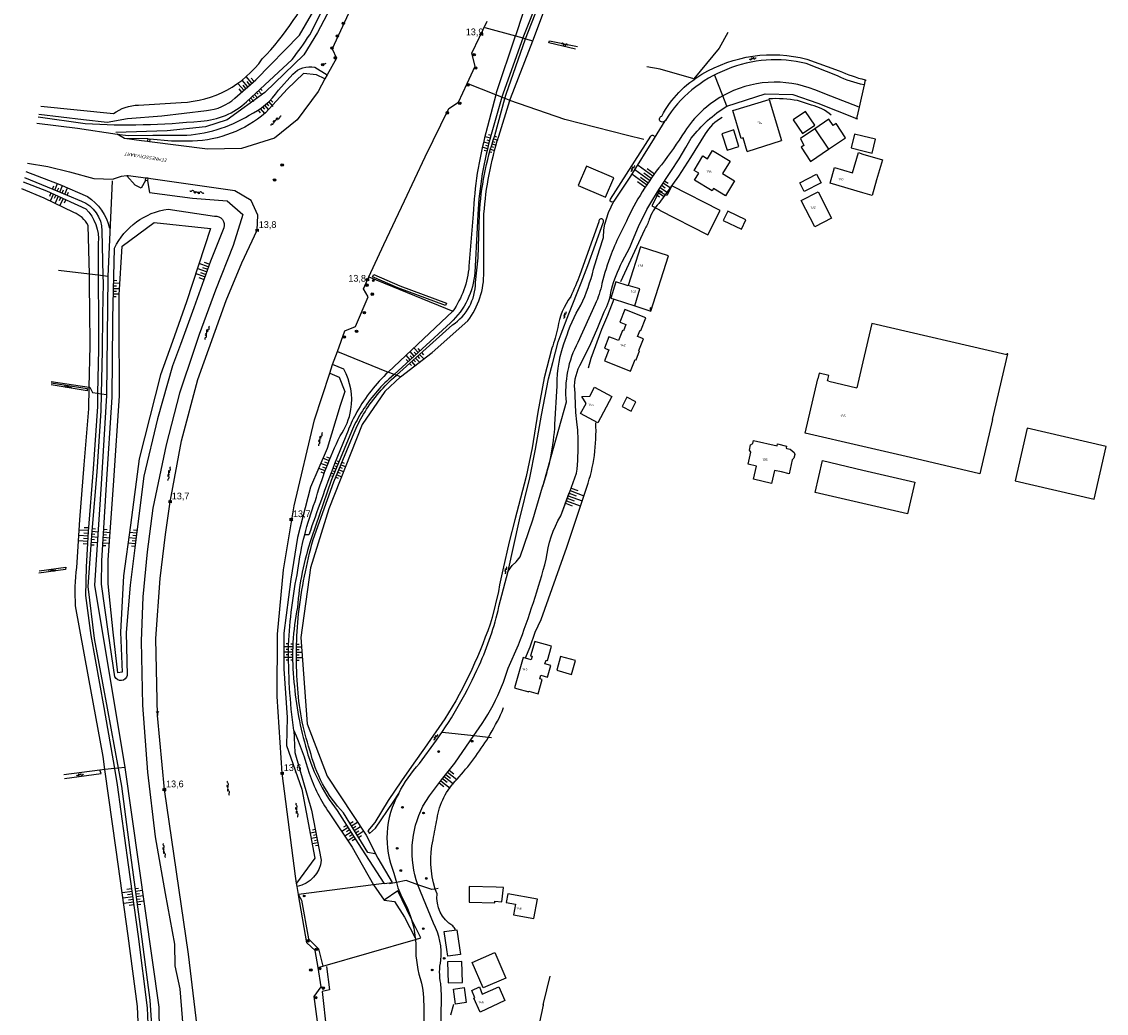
# Model space of a CAD drawing. Header units: millimetres. Extents: x 149344 to 154519, y 463794 to 476271.
# Tile 62 of 70: x 149688 to 150090, y 472917 to 473284. Entities that reach past the tile are written whole.
import ezdxf

# ---------------------------------------------------------------- set-up
doc = ezdxf.new("R2010")
doc.units = ezdxf.units.MM
doc.header["$LTSCALE"] = 4
doc.layers.get('0').update_dxf_attribs({"color": 252, "linetype": 'CONTINUOUS'})
for name, color, linetype in [('Gebouw', 252, 'CONTINUOUS'), ('Huisnummer', 252, 'CONTINUOUS'), ('Kilometrering', 252, 'CONTINUOUS'), ('symbool talud', 252, 'CONTINUOUS'), ('symbool water', 252, 'CONTINUOUS'), ('Topografie', 252, 'CONTINUOUS'), ('Waternaam', 252, 'CONTINUOUS')]:
    doc.layers.add(name, color=color, linetype=linetype)
doc.styles.add('ISO', font='ISO')
doc.styles.add('rtw_iso', font='iso-rtw.shx')

# ---------------------------------------------------------------- blocks, each defined once
blk = doc.blocks.new('water6')
at = {"linetype": 'Continuous'}
for centre, start, end in [((0.16, 1.47), 129.7446, 230.2554), ((-0.47, 2.22), 309.7446, 50.2554), ((-0.47, 0.72), 309.7446, 50.2554), ((0.49, 0), 129.7446, 230.2554), ((-0.14, 0.75), 309.7446, 50.2554), ((0.16, -1.51), 129.7446, 230.2554), ((-0.47, -0.76), 309.7446, 50.2554), ((-0.47, -2.26), 309.7446, 50.2554), ((-0.14, -0.75), 309.7446, 50.2554)]:
    blk.add_arc(centre, 0.488, start, end, dxfattribs=at)
blk = doc.blocks.new('talud')
for p, q in [((0, 0.75), (0.5, 0.75)), ((0, 0.5), (1, 0.5)), ((0, 0.25), (0.5, 0.25)), ((0, 0), (1, 0)), ((0, -0.25), (0.5, -0.25)), ((0, -0.5), (1, -0.5)), ((0, -0.75), (0.5, -0.75))]:
    blk.add_line(p, q)
blk = doc.blocks.new('water4')
at = {"linetype": 'Continuous'}
for centre, start, end in [((-0.01, 0.75), 129.7446, 230.2554), ((-0.32, 1.12), 309.7446, 50.2554), ((-0.32, 0.37), 309.7446, 50.2554), ((0.32, 0.01), 129.7446, 230.2554), ((0, 0.38), 309.7446, 50.2554), ((-0.01, -0.74), 129.7446, 230.2554), ((-0.32, -0.37), 309.7446, 50.2554), ((-0.32, -1.12), 309.7446, 50.2554), ((0, -0.37), 309.7446, 50.2554)]:
    blk.add_arc(centre, 0.244, start, end, dxfattribs=at)
blk = doc.blocks.new('paal')
for radius in [0.45, 0.2]:
    blk.add_circle((0, 0), radius)
blk = doc.blocks.new('kilometerpaal')
for p, q in [((-0.44, 0.44), (0.44, -0.44)), ((-0.44, -0.44), (-0.44, 0.44)), ((0.44, 0.44), (-0.44, -0.44)), ((0.44, -0.44), (0.44, 0.44))]:
    blk.add_line(p, q)
at = {"style": 'rtw_iso'}
blk.add_attdef('KILOMETERPAAL', (0.59, 0.87), '', height=2.5, dxfattribs=at)
blk = doc.blocks.new('boom')
for radius in [0.315, 0.225, 0.135]:
    blk.add_circle((0, 0), radius)
blk = doc.blocks.new('wegwijzer')
for q in [(-0.42, 1.42), (0.42, 1.42), (0, 0)]:
    blk.add_line((0, 1), q)
blk = doc.blocks.new('aanduidingsbord')
for p, q in [((-0.81, -0.33), (0, 0)), ((-1.45, -0.5), (-1.01, -0.5))]:
    blk.add_line(p, q)
at = {"color": 0}
blk.add_circle((-1.23, -0.5), 0.45, dxfattribs=at)

msp = doc.modelspace()

# ---------------------------------------------------------------- linework, layer by layer
at = {"layer": 'Gebouw'}
for points in [[(149957.12, 473236.3), (149955.6, 473241.35), (149954.91, 473241.15), (149951.8, 473251.52), (149965.18, 473255.53), (149969.75, 473240.3)], [(149977.63, 473242.93), (149982.18, 473246.02), (149978.73, 473251.1), (149974.18, 473248.02), (149977.63, 473242.93)], [(149987.24, 473237.09), (149993.57, 473241.35), (149990.03, 473246.6), (149989, 473245.87), (149987.41, 473248.23), (149982.14, 473244.69)], [(149952.1, 473244.23), (149952.09, 473244.27), (149947.68, 473242.88), (149949.62, 473236.73), (149954.03, 473238.12), (149952.1, 473244.23)], [(149982.14, 473244.69), (149976.83, 473241.06), (149978.08, 473238.51), (149977.07, 473237.83), (149980.59, 473232.61), (149987.24, 473237.09)], [(149982.14, 473244.69), (149987.24, 473237.09)], [(149957.12, 473236.3), (149969.75, 473240.3)], [(150000, 473241.99), (149996.93, 473242.75), (149995.65, 473237.6), (150000, 473236.52)], [(150003.45, 473235.66), (150004.72, 473240.84), (150000, 473241.99)], [(149952.4, 473225.42), (149949.04, 473219.9), (149944.61, 473222.58), (149944.07, 473221.73), (149937.59, 473225.68), (149939.14, 473228.22), (149937.41, 473229.28), (149940.67, 473234.62), (149942.39, 473233.57), (149944.24, 473236.59), (149950.73, 473232.64), (149947.97, 473228.12), (149952.4, 473225.42)], [(149996.11, 473228.41), (149998.32, 473235.85), (150000, 473235.35)], [(150000, 473236.52), (150003.45, 473235.66)], [(150000, 473235.35), (150007.3, 473233.18), (150005.09, 473225.75)], [(149904.5, 473219.3), (149907.61, 473226.53), (149897.5, 473230.88), (149894.39, 473223.65), (149904.5, 473219.3)], [(149976.59, 473224.61), (149982.8, 473227.84), (149984.47, 473224.61), (149978.23, 473221.41), (149976.59, 473224.61)], [(150000, 473220.99), (149987.81, 473224.6), (149989.52, 473230.36), (149996.11, 473228.41)], [(149924.52, 473214.52), (149942.48, 473205.41), (149947.08, 473214.47), (149929.12, 473223.58), (149927.3, 473220), (149924.45, 473221.45), (149921.76, 473216.16), (149924.62, 473214.71), (149924.52, 473214.52)], [(150005.09, 473225.75), (150003.38, 473219.99), (150000, 473220.99)], [(149983.37, 473221.35), (149988.4, 473211.57), (149982.17, 473208.37), (149977.15, 473218.15), (149983.37, 473221.35)], [(149949.86, 473214.15), (149948.23, 473210.74), (149954.95, 473207.55), (149956.57, 473210.96), (149949.86, 473214.15)], [(149915.41, 473179.07), (149921.42, 473177.14), (149927.96, 473197.6), (149917.51, 473200.94), (149913.01, 473186.61)], [(149912.97, 473186.5), (149908.41, 473187.93), (149906.49, 473181.91), (149907.71, 473181.53)], [(149913.01, 473186.61), (149912.97, 473186.5)], [(149915.41, 473179.07), (149917.33, 473185.42), (149913.01, 473186.61)], [(149907.71, 473181.53), (149915.41, 473179.07)], [(149913.86, 473154.84), (149915.6, 473159.26), (149915.89, 473159.15), (149917.17, 473162.39), (149916.88, 473162.5), (149918.62, 473166.93), (149916.46, 473167.78), (149917.39, 473170.11), (149917.68, 473170), (149919.51, 473174.62), (149911.72, 473177.71), (149909.88, 473173.07), (149910.18, 473172.95)], [(149910.18, 473172.95), (149912.11, 473172.19), (149911.19, 473169.86), (149910.89, 473169.98), (149909.41, 473166.24), (149907.48, 473167.01)], [(150048.02, 473137.04), (150053.67, 473161.28), (150053.41, 473161.34), (150053.32, 473160.92), (150003.31, 473172.61), (150000, 473158.33)], [(149907.48, 473167.01), (149905.85, 473167.66), (149904.19, 473163.47), (149905.81, 473162.83), (149904.17, 473158.68), (149913.86, 473154.84)], [(150000, 473158.33), (149997.77, 473148.73)], [(150000, 473126.98), (149978.57, 473131.97), (149983.25, 473152.11)], [(149983.73, 473154.12), (149983.25, 473152.11)], [(149987.33, 473151.16), (149986.92, 473151.27), (149987.39, 473153.26), (149983.73, 473154.12)], [(149987.33, 473151.16), (149997.77, 473148.73)], [(149906.89, 473145.56), (149901.69, 473135.79), (149895.34, 473139.15), (149897.37, 473142.96), (149895.8, 473145.45), (149898.75, 473145.57), (149900.53, 473148.91), (149906.89, 473145.56)], [(149914.05, 473140.13), (149915.83, 473143.56), (149912.52, 473145.28), (149910.74, 473141.85), (149914.05, 473140.13)], [(150048.02, 473137.04), (150043.33, 473116.9), (150017.62, 473122.88)], [(150090.23, 473126.97), (150060.95, 473133.76), (150056.41, 473114.2), (150085.69, 473107.41), (150090.23, 473126.97)], [(149969.76, 473117.55), (149967.22, 473118.14), (149966.09, 473113.28), (149959.38, 473114.85), (149960.52, 473119.71), (149957.4, 473120.44), (149958.41, 473124.84), (149957.9, 473125.66), (149958.35, 473127.59), (149959.17, 473128.11), (149959.43, 473129.2), (149968.16, 473127.18), (149968.33, 473127.91), (149971.65, 473127.14), (149971.48, 473126.38), (149971.8, 473126.3)], [(150017.62, 473122.88), (150000, 473126.98)], [(149971.8, 473126.3), (149973, 473126.01), (149974.45, 473124.79), (149974.74, 473124.06), (149974.41, 473122.64), (149973.8, 473122.01), (149972.61, 473116.87), (149969.76, 473117.55)], [(150000, 473105.86), (149982.27, 473109.99), (149985.01, 473121.75), (150000, 473118.26)], [(150000, 473118.26), (150019.23, 473113.78)], [(150019.23, 473113.78), (150016.5, 473102.03), (150000, 473105.86)], [(149882.11, 473046.47), (149882.5, 473047.83), (149883.05, 473047.67), (149884.56, 473052.96), (149878.69, 473054.64), (149878.31, 473054.74), (149876.8, 473049.46), (149877.35, 473049.3), (149876.96, 473047.95), (149874.04, 473048.78)], [(149874.04, 473048.78), (149870.82, 473037.53), (149871.54, 473037.32), (149876.11, 473036.02), (149876.18, 473036.29)], [(149880.56, 473042.23), (149883.08, 473041.51), (149884.32, 473045.84), (149882.11, 473046.47)], [(149892.01, 473042.52), (149893.44, 473047.67), (149887.9, 473049.21), (149886.47, 473044.05), (149892.01, 473042.52)], [(149876.18, 473036.29), (149879.55, 473035.33), (149881.05, 473040.61), (149880.16, 473040.86), (149880.56, 473042.23)], [(149863.57, 472958.55), (149866.13, 472958.32), (149866.69, 472963.6), (149864.07, 472963.77), (149854.05, 472963.91), (149853.96, 472958.1), (149863.51, 472957.96), (149863.57, 472958.55)], [(149868.3, 472961.25), (149867.72, 472958.08), (149871.2, 472957.45), (149870.49, 472953.47), (149878.01, 472952.09), (149879.32, 472959.23), (149868.3, 472961.25)], [(149845.7, 472940.6), (149844.79, 472947.24), (149849.47, 472947.89), (149850.38, 472941.23), (149850.81, 472938.75), (149846.04, 472938.1), (149845.7, 472940.6)], [(149859.15, 472926.39), (149855.13, 472935.82), (149863.53, 472939.48), (149867.59, 472929.99), (149859.15, 472926.39)], [(149846.18, 472928.32), (149851.5, 472928.43), (149851.33, 472936.18), (149846.02, 472936.07), (149846.18, 472928.32)], [(149852.95, 472920.96), (149848.99, 472920.38), (149848.19, 472925.92), (149852.15, 472926.5), (149852.95, 472920.96)], [(149858.04, 472917.42), (149855.79, 472922.53), (149856.06, 472922.65), (149854.94, 472925.42), (149857.89, 472926.83), (149858.83, 472924.07), (149864.95, 472926.8), (149867.22, 472921.68), (149858.04, 472917.42)]]:
    msp.add_lwpolyline(points, dxfattribs=at)
at = {"layer": 'Topografie'}
for p, q in [((149734.94, 473240.98), (149726.27, 473241.07)), ((149734.79, 473239.99), (149734.94, 473240.98)), ((149734.94, 473240.98), (149735.64, 473240.86)), ((149735.64, 473240.86), (149735.53, 473239.9)), ((149733.98, 473225.49), (149734.12, 473226.45)), ((149734.7, 473225.39), (149733.98, 473225.49)), ((149734.86, 473226.35), (149734.7, 473225.39)), ((149887.97, 473101.3), (149891.12, 473109.79)), ((149822.48, 472965.05), (149825.45, 472965.43)), ((149881.6, 472920.62), (149883.98, 472930.79)), ((149848.22, 472920.26), (149847.1, 472916.24)), ((149881.45, 472920), (149881.6, 472920.62))]:
    msp.add_line(p, q, dxfattribs=at)
at = {"layer": 'Topografie', "flags": 128}
for points in [[(149877.58, 473277.32), (149885.7, 473298.77), (149891.57, 473313.78), (149898.53, 473326.98), (149906.53, 473336.92), (149916.23, 473347.7), (149921.3, 473352.63), (149928.76, 473358.35), (149932.8, 473361.45), (149944.1, 473372.76), (149941.27, 473394.18), (149929.99, 473412.83), (149927.98, 473441.87), (149929.25, 473458.55), (149934.35, 473478.61), (149941.67, 473491.45), (149949.82, 473499.96), (149953.09, 473507.76), (149953.31, 473526.64), (149969.75, 473610.51), (149990.27, 473666.34), (150035.06, 473724.16)], [(149836.3, 473340.81), (149834.67, 473336.61), (149831.45, 473335.3), (149803.24, 473274.26), (149804.8, 473270.91), (149801.37, 473264.65)], [(149813.03, 473309.3), (149797.83, 473280.4), (149792.66, 473272.09), (149778.2, 473258.16), (149764.35, 473248.05), (149756.26, 473245.46), (149742, 473243.89), (149723, 473243.27)], [(149853.28, 473261.44), (149856.24, 473267.92), (149855.02, 473272.77), (149860.72, 473284.53)], [(149859.8, 473282.27), (149871.14, 473279.11)], [(149949.9, 473280.38), (149946.65, 473274.58), (149937.27, 473263.19), (149924.82, 473266.81), (149919.91, 473267.7)], [(149871.14, 473279.11), (149873.91, 473278.34)], [(149873.91, 473278.34), (149874.92, 473278.06)], [(149874.92, 473278.06), (149877.58, 473277.32)], [(149801.37, 473264.65), (149800.56, 473263.16)], [(149948.05, 473256.91), (149945.15, 473264.49)], [(149800.56, 473263.16), (149798.03, 473258.55), (149790.29, 473248), (149781.89, 473241.22), (149769.59, 473237.35), (149756.98, 473237.18), (149735.53, 473239.9)], [(149816.86, 473189.83), (149822.34, 473201.77), (149830.01, 473218.04), (149837.67, 473234.35), (149846.45, 473252.27), (149850.1, 473254.51), (149853.28, 473261.44)], [(149863.84, 473257.27), (149853.28, 473261.44)], [(150000.43, 473260.98), (149998.59, 473252.72)], [(150000.84, 473262.81), (150000.43, 473260.98)], [(149866.12, 473256.37), (149863.84, 473257.27)], [(149867.22, 473255.93), (149866.12, 473256.37)], [(149869.13, 473255.23), (149867.99, 473255.63), (149867.22, 473255.93)], [(149949.52, 473253.05), (149948.05, 473256.91)], [(149949.52, 473253.05), (149963.74, 473257.6), (149974, 473257.46), (149983.32, 473254.19), (149997.65, 473248.53)], [(149918.83, 473240.71), (149912.71, 473242.25), (149889.43, 473248.11), (149869.13, 473255.23)], [(149998.59, 473252.72), (149997.65, 473248.53)], [(149997.6, 473248.29), (149997.65, 473248.53)], [(149997.65, 473248.53), (149997.95, 473248.41)], [(149726.27, 473241.07), (149723.54, 473242.72)], [(149734.79, 473239.99), (149732.58, 473240.27), (149726.27, 473241.07)], [(149735.53, 473239.9), (149734.79, 473239.99)], [(149727.11, 473227.26), (149724.98, 473227.02), (149722.07, 473226.05)], [(149734.12, 473226.45), (149727.58, 473227.32), (149727.11, 473227.26)], [(149720.18, 473190.01), (149721.79, 473225.44)], [(149734.86, 473226.35), (149734.12, 473226.45)], [(149754.5, 472900.68), (149749.98, 472938.92), (149741.05, 472999.85), (149738.49, 473027.36), (149737.8, 473055.81), (149739.47, 473078.11), (149741.4, 473094.32), (149743.17, 473106.51), (149747.39, 473129.1), (149753.37, 473151.82), (149763.9, 473181.12), (149769.73, 473194.98), (149775.43, 473207.09), (149775.71, 473212.71), (149773.23, 473218.09), (149767.14, 473221.65), (149735.94, 473226.2), (149734.86, 473226.35)], [(149713.19, 473190.83), (149701.74, 473192.17)], [(149716.51, 473190.44), (149713.19, 473190.83)], [(149718.21, 473190.24), (149716.51, 473190.44)], [(149720.18, 473190.01), (149718.21, 473190.24)], [(149719.67, 473146.19), (149720.16, 473189.58), (149720.18, 473190.01)], [(149805.18, 473162.22), (149807.96, 473169.78), (149811.84, 473171.45), (149816.59, 473182.4), (149814.83, 473185.38), (149816.86, 473189.83)], [(149816.86, 473189.83), (149847.9, 473177.08)], [(149847.9, 473177.08), (149824.03, 473154.57)], [(149803.37, 473157.3), (149805.18, 473162.22)], [(149805.18, 473162.22), (149824.03, 473154.57)], [(149802.36, 473154.2), (149803.37, 473157.3)], [(149699.08, 473151.11), (149713.15, 473148.96)], [(149790.05, 472965.19), (149789.61, 472967.78), (149784.7, 473005.9), (149782.88, 473034.3), (149782.99, 473057.4), (149785.16, 473081.3), (149789.11, 473104.95), (149796.71, 473136.83), (149802.36, 473154.2)], [(149824.02, 473154.57), (149824.03, 473154.57)], [(149826.17, 473153.7), (149824.03, 473154.57)], [(149827.03, 473153.35), (149826.17, 473153.7)], [(149828.53, 473152.74), (149827.03, 473153.35)], [(149713.15, 473148.96), (149713.34, 473148.93), (149714.35, 473146.99), (149716.26, 473146.7)], [(149822.73, 473147.36), (149814.39, 473135.15), (149801.95, 473103.83), (149795.2, 473082), (149791.61, 473056.21), (149793.97, 473024.24), (149801.37, 473004.8), (149815.83, 472982.97), (149820.09, 472974.4), (149825.45, 472965.43)], [(149726.41, 473008.02), (149715.22, 473075.57), (149717.68, 473112.99), (149719.67, 473145.86), (149719.67, 473146.19)], [(149716.26, 473146.7), (149717.6, 473146.5)], [(149717.6, 473146.5), (149719.67, 473146.19)], [(149844.1, 473021.08), (149855.73, 473019.85)], [(149855.73, 473019.85), (149861.15, 473019.27)], [(149861.15, 473019.27), (149862.28, 473019.15)], [(149718.95, 473007.3), (149717.09, 473007.11)], [(149722.47, 473007.64), (149718.95, 473007.3)], [(149723.88, 473007.77), (149722.47, 473007.64)], [(149726.41, 473008.02), (149723.88, 473007.77)], [(149739.3, 472901.32), (149739.07, 472919.28), (149726.41, 473008.02)], [(149835.02, 472964.61), (149830.68, 472966.14), (149827.05, 472965.47)], [(149790.25, 472963.99), (149790.05, 472965.19)], [(149790.76, 472960.93), (149790.25, 472963.99)], [(149818.6, 472964.55), (149790.76, 472960.93)], [(149822.48, 472965.05), (149818.6, 472964.55)], [(149832.53, 472952.14), (149827.6, 472962.36), (149822.48, 472958.86)], [(149827.05, 472965.47), (149824.49, 472964.99)], [(149841.44, 472963.02), (149840.21, 472962.79), (149835.02, 472964.61)], [(149842.46, 472963.22), (149841.44, 472963.02)], [(149790.76, 472960.93), (149790.74, 472960.93), (149790.77, 472960.87)], [(149790.77, 472960.87), (149790.76, 472960.93)], [(149790.77, 472960.87), (149791.82, 472958.93), (149794.47, 472944.54), (149798.2, 472940.89), (149799.71, 472934.39)], [(149797.99, 472933.89), (149796.96, 472940.22), (149793.77, 472943.05), (149790.77, 472960.87)], [(149834.09, 472944.33), (149836.03, 472944.89), (149832.53, 472952.14)], [(149799.71, 472934.39), (149834.09, 472944.33)], [(149798.97, 472904.73), (149796.6, 472923.19), (149799.13, 472926.79), (149797.99, 472933.89)], [(149797.99, 472933.89), (149799.71, 472934.39)], [(149801.08, 472934.37), (149802.18, 472925.61), (149799.56, 472925.08), (149801.07, 472910.52)]]:
    msp.add_lwpolyline(points, dxfattribs=at)
at = {"layer": 'Topografie'}
for points in [[(149892.29, 473332.92), (149885.32, 473317.29), (149873.93, 473287.39), (149871.14, 473279.11)], [(149874.92, 473278.06), (149874.93, 473278.08), (149888.96, 473314.03)], [(149879.94, 473293.74), (149873.91, 473278.34)], [(149871.14, 473279.11), (149871.12, 473279.05), (149864.02, 473257.96), (149863.84, 473257.27)], [(149873.91, 473278.34), (149873.88, 473278.28), (149866.56, 473257.94), (149866.12, 473256.37)], [(149867.22, 473255.93), (149867.67, 473257.57), (149874.92, 473278.06)], [(149869.13, 473255.23), (149869.33, 473255.9), (149877.58, 473277.32)], [(149893.45, 473274.19), (149883.55, 473276.49), (149883.81, 473277.34), (149894.21, 473275.21)], [(149998.89, 473252.6), (149998.59, 473252.72)], [(149926.61, 473247.61), (149922.61, 473241.24)], [(149926.74, 473247.82), (149926.61, 473247.61)], [(149693.73, 473246.79), (149708.76, 473244.98), (149723.54, 473242.72)], [(149922.57, 473241.17), (149913.81, 473227.16), (149907.68, 473217.86)], [(149922.61, 473241.24), (149922.57, 473241.17)], [(149690.32, 473232.01), (149697.78, 473230.72), (149705.85, 473228.74), (149714.86, 473226.3), (149722.07, 473226.05)], [(149733.98, 473225.49), (149732.45, 473222.74), (149730.17, 473223.83), (149727.11, 473227.26)], [(149734.7, 473225.39), (149735.53, 473221.15), (149751.48, 473218.94), (149764.33, 473217.99), (149770.09, 473212.91), (149766.55, 473201.41), (149759.93, 473184.94), (149753.89, 473168.43), (149752.03, 473162.86), (149746.65, 473146.72), (149741.73, 473127.59), (149736.76, 473104.15), (149734.67, 473087.98), (149733.08, 473071.34), (149732.37, 473054.91), (149732.87, 473031.15), (149734.8, 473006.35), (149737.55, 472982.36), (149741.24, 472961.34), (149744.71, 472942.55), (149744.88, 472934.58), (149746.78, 472926.08), (149748.26, 472907.6)], [(149713.15, 473148.96), (149713.45, 473164.29), (149713.36, 473177.61), (149713.3, 473186.37), (149713.19, 473190.83)], [(149716.51, 473190.44), (149716.51, 473186.51), (149716.53, 473176.4), (149716.56, 473162.86), (149716.26, 473146.7)], [(149718.21, 473190.24), (149718.27, 473187.67), (149718.1, 473175.8), (149717.92, 473162.38), (149717.6, 473146.5)], [(149907.6, 473181.56), (149905.29, 473175.52), (149903.03, 473170.29), (149899.06, 473159.54), (149898.17, 473155.97)], [(149802.36, 473154.2), (149805.8, 473152.67), (149807.86, 473147.4), (149806.24, 473142.18), (149801.31, 473126.27), (149795.18, 473111.86), (149790.31, 473093.27), (149787.85, 473077.82), (149785.27, 473057.84), (149785.24, 473044.59), (149786.5, 473026.59), (149786.32, 473016.16), (149791.92, 472999.96), (149796.8, 472974.5), (149790.05, 472965.19)], [(149822.73, 473147.36), (149828.53, 473152.74)], [(149699.04, 473150.55), (149712.38, 473148.52), (149712.37, 473147.65), (149698.99, 473149.79)], [(149716.26, 473146.7), (149716.16, 473141.74), (149714.59, 473118.76), (149712.77, 473095.47), (149712, 473082.45), (149711.8, 473071.78), (149713.79, 473056.9), (149718.54, 473030.23), (149722.47, 473007.64)], [(149717.6, 473146.5), (149717.47, 473140.16), (149715.96, 473117.64), (149714.17, 473095.55), (149712.63, 473075.16), (149715.03, 473055.84), (149719.79, 473030.07), (149723.88, 473007.77)], [(149884.28, 473123.17), (149881.16, 473112.06)], [(149868.5, 473080.77), (149869.96, 473082.89), (149871.43, 473084.3), (149872.98, 473086.06), (149877.63, 473099.84), (149881.16, 473112.06)], [(149694.53, 473080.96), (149704.44, 473082.22), (149704.37, 473081.37), (149694.47, 473080.09)], [(149717.09, 473007.11), (149703.77, 473005.32)], [(149703.95, 473004), (149717.52, 473005.78), (149717.09, 473007.11)], [(149731.78, 472901.23), (149731.74, 472902.28), (149731.05, 472919.47), (149727.63, 472945.71), (149723.18, 472977.56), (149718.95, 473007.3)], [(149722.47, 473007.64), (149723.51, 473001.66), (149727.63, 472972.03), (149731.35, 472945.43), (149734.69, 472918.97), (149735.42, 472901.27)], [(149723.88, 473007.77), (149725.1, 473001.15), (149728.5, 472975.55), (149732.02, 472949.1), (149735.56, 472921.84), (149737.03, 472901.29)], [(149818.6, 472964.55), (149822.48, 472958.86)], [(149822.48, 472958.86), (149826.37, 472958.39), (149830, 472952.55), (149834.03, 472944.95)]]:
    msp.add_lwpolyline(points, dxfattribs=at)
for points in [[(149695.18, 473253.06), (149722.1, 473250.35, -0.146049), (149731.41, 473253.5), (149747.29, 473254.47, 0.233959), (149777.32, 473270.61, 0.086754), (149797.7, 473300.76), (149803.66, 473312.18)], [(149694.26, 473249.1), (149711.7, 473246.61, 0.03953), (149754.55, 473247.58, 0.17464), (149771.5, 473254.66), (149788.34, 473270.32, 0.017883), (149794.92, 473279.52), (149810.33, 473310.13)], [(149694.5, 473250.12), (149711.04, 473248.13), (149719.75, 473247.15), (149727.33, 473248.56), (149740.12, 473249.51), (149756.65, 473251.47, 0.158022), (149767.19, 473256), (149774.94, 473262.87), (149791.1, 473279.39), (149798.6, 473292.36), (149807.55, 473310.99)], [(149926.61, 473247.61, -1.378726), (149925.41, 473249.42, -0.138099), (149940.33, 473264.89, -0.201753), (149979.26, 473270.5), (149991.21, 473266.18, 0.039653), (150000.84, 473262.81)], [(149723.54, 473242.72), (149727.62, 473242.25), (149736.74, 473242.28), (149747.66, 473242.28, 0.129048), (149772.44, 473249.73, 0.1333), (149783.28, 473259), (149788.66, 473264.95, -0.260644), (149796.77, 473267.5), (149801.37, 473264.65)], [(150000.43, 473260.98, -0.062673), (149990.59, 473264.27), (149979, 473268.86, 0.159888), (149949.56, 473266.68, 0.163044), (149926.74, 473247.82)], [(149800.56, 473263.16), (149797.4, 473264.71), (149792.53, 473265.16), (149786.53, 473259.37), (149778.49, 473250.58, -0.170058), (149751.39, 473240.08), (149743.69, 473240.09), (149735.64, 473240.86)], [(149998.59, 473252.72), (149988.05, 473256.8), (149982.22, 473259.12, 0.225737), (149948.05, 473256.91)], [(150000.76, 473260.9), (150000.59, 473260.95, -0.000948), (150000.43, 473260.98)], [(150000.84, 473262.81, 0.001335), (150001.17, 473262.72)], [(149866.12, 473256.37), (149862.22, 473242.57, 0.057555), (149857.23, 473213.1), (149856.95, 473208.03), (149856.12, 473191.48, -0.189006), (149847.13, 473172.81), (149836.58, 473163.17), (149826.17, 473153.7)], [(149827.03, 473153.35), (149847.84, 473172.04, 0.254121), (149856.34, 473187.73), (149857.31, 473196.83), (149857.83, 473213.14, -0.066955), (149863.5, 473242.22), (149867.22, 473255.93)], [(149863.84, 473257.27), (149860.23, 473243.24, 0.056478), (149855.55, 473213.04), (149853.94, 473193.75, -0.133948), (149847.9, 473177.08)], [(149948.05, 473256.91, 0.123408), (149933.92, 473243.64, -0.022239), (149925.3, 473231.38, 0.061452), (149912.31, 473210.52), (149910.3, 473206.32, 0.034584), (149906.67, 473198.21, 0.028225), (149903.21, 473187.34, -0.068081), (149900.71, 473179.71), (149894.27, 473165.57, 0.145225), (149889.95, 473143.39), (149884.28, 473123.17)], [(149988.25, 473249.76, 0.123174), (149980.9, 473253.4), (149975.8, 473255.14, 0.059729), (149965.07, 473255.78, 0.000016), (149965.06, 473255.78, -0.000016)], [(149828.53, 473152.74), (149840.24, 473161.83), (149853.53, 473173.48, 0.166751), (149859.43, 473191.67), (149859.49, 473213.21, -0.058154), (149864.97, 473241.95), (149869.13, 473255.23)], [(149887.97, 473101.3), (149891.28, 473110.21), (149893.83, 473117.07, 0.03943), (149894.37, 473129.57), (149894.29, 473133.06), (149893.97, 473136.06), (149893.58, 473139.52), (149893.26, 473145.82), (149893.26, 473146.78, -0.155434), (149895.05, 473156.95), (149898.71, 473164.31), (149901.69, 473171.1), (149904.07, 473176.85, 0.098469), (149906.73, 473185.19, -0.036996), (149910.71, 473195.36), (149913.59, 473200.65), (149914.59, 473203.22), (149916.85, 473208.54), (149919.86, 473214.74), (149922.13, 473218.53), (149924.47, 473222.27), (149928.83, 473228.84), (149931.84, 473233.53), (149934.33, 473237.74), (149936.35, 473241.2, -0.090884), (149949.52, 473253.05, 0.090884)], [(149947.76, 473248.9, 0.000107), (149947.75, 473248.89, 0.137337), (149941.56, 473242.77), (149936.1, 473234.09), (149931.6, 473227.1), (149924.35, 473217.07, 0.099774), (149920.74, 473211.11, -0.0837), (149918.97, 473207.29), (149910.14, 473187.95)], [(149926.74, 473247.82, -0.054695), (149926.61, 473247.61)], [(149907.68, 473217.86, -1.0254), (149906.37, 473218.66), (149921.39, 473242.02)], [(149921.39, 473242.02, -0.942596), (149922.61, 473241.24)], [(149922.61, 473241.24, -0.026244), (149922.57, 473241.17)], [(149689.59, 473228.87), (149702.29, 473224.08), (149712.52, 473219.63, -0.193339), (149720.71, 473207.85)], [(149688.71, 473225.04), (149697.28, 473221.75), (149711.88, 473215.09, -0.217098), (149716.52, 473202.33), (149716.51, 473190.44)], [(149689.09, 473226.68), (149699.6, 473222.32), (149710.25, 473217.85, -0.308529), (149717.87, 473206.91), (149718.21, 473190.24)], [(149713.19, 473190.83), (149712.72, 473208.87, 0.183174), (149707.43, 473213.7), (149696.45, 473218.94), (149688.11, 473222.44)], [(149884.28, 473123.17, 0.037329), (149885.82, 473135.19), (149886.64, 473149.45, -0.101872), (149889.78, 473166.69, -0.067717), (149895.4, 473179.35, 0.051857), (149900.12, 473192.7), (149902.3, 473199.86), (149903.87, 473204.37), (149904, 473207.21), (149904.28, 473209.39), (149905.67, 473213.7), (149907.68, 473217.86)], [(149868.5, 473080.77), (149872.64, 473099.85), (149876.47, 473115.38), (149878.63, 473125.94), (149880.84, 473138.54), (149883.47, 473152.1), (149884.98, 473158.14), (149887.01, 473165.75), (149888.07, 473168.73), (149890.98, 473176.15), (149895.56, 473187.64), (149897.95, 473194.04), (149903.7, 473209.88, 1.480038), (149902.07, 473210.25)], [(149902.07, 473210.25), (149895.04, 473190.62, -0.020585), (149891.65, 473182.5, 0.127291), (149886.87, 473171.01, -0.025575), (149884.71, 473163.38), (149881.78, 473152.46), (149879.47, 473139.68), (149877.37, 473126.47), (149875.17, 473115.88), (149870.97, 473099.84), (149868.87, 473091.68), (149866.46, 473081.23), (149865.3, 473075.76), (149864.92, 473073.23), (149862.58, 473063.63, -0.060475), (149845.04, 473026.07), (149837.46, 473015.26), (149833.51, 473009.6), (149828.97, 473003.08), (149824, 472995.76), (149819.03, 472987.62), (149816.39, 472984.54), (149817.06, 472983.61), (149819.27, 472985.63), (149825.79, 472995.25), (149827.88, 472998.47)], [(149921.34, 473177.42, -0.15843), (149921.34, 473178.6)], [(149793.03, 473094.26, -0.028855), (149796.91, 473106.58, -0.044369), (149806.18, 473130.95, 0.114545), (149810.16, 473140.68, 0.167783), (149807.55, 473155.64), (149803.37, 473157.3)], [(149826.17, 473153.7), (149824.23, 473151.93, 0.069573), (149813.87, 473139.27, 0.032225), (149810.33, 473132.53), (149802.9, 473114.4), (149795.61, 473093.18, 0.064869), (149790.34, 473067.33, 0.0739), (149788.93, 473041.33, 0.051795), (149793.33, 473015.99, 0.101836), (149805.06, 472992.09), (149812.89, 472979.91), (149822.32, 472965.18)], [(149819.09, 472976.07), (149816.4, 472976.55), (149807.43, 472991.19, -0.130645), (149794.99, 473014.45, -0.070672), (149790.38, 473038.8, -0.046503), (149790.78, 473065, -0.040837), (149796.2, 473092.54), (149803.89, 473113.88), (149811.33, 473132.03, -0.033799), (149814.82, 473138.91, -0.077844), (149826.1, 473152.52), (149827.03, 473153.35)], [(149824.02, 473154.57, 0.077426), (149812.41, 473139.82, 0.031367), (149809.09, 473132.94), (149804.07, 473120.5, 0.005301), (149794.55, 473094.23), (149793.03, 473094.26)], [(149718.95, 473007.3), (149718.27, 473012.12), (149712.9, 473041.64), (149708.1, 473067.99, -0.050933), (149708.55, 473082.19), (149709.7, 473099.86), (149711.27, 473120.15), (149712.99, 473140.99), (149713.15, 473148.96)], [(149874.95, 473048.65), (149876.57, 473052.8), (149878.54, 473058.19), (149880.74, 473062.85), (149890.18, 473089.7), (149896.28, 473107.83), (149897.66, 473111.93, 0.092257), (149900.98, 473135.76), (149900.98, 473135.81)], [(149881.16, 473112.06, 0.004432), (149881.64, 473113.41, 0.031147), (149884.28, 473123.17)], [(149855.73, 473019.85), (149856.61, 473021.1, 0.052845), (149864.61, 473034.76), (149866.77, 473039.71), (149868.42, 473044.89), (149872.27, 473053.46, 0.025448), (149882.59, 473085.21, -0.10799), (149887.97, 473101.3)], [(149788.98, 473021.78, -0.037171), (149787.06, 473053.42, -0.038416), (149790.53, 473081.12, -0.029901), (149793.03, 473094.26)], [(149827.88, 472998.47, -0.065986), (149835.59, 473009.51), (149841.89, 473018.12, 0.048974), (149857.69, 473045.89, 0.053655), (149865.03, 473067.64), (149868.5, 473080.77)], [(149861.15, 473019.27, 0.02677), (149866.26, 473028.81), (149866.79, 473030.22)], [(149788.98, 473021.78), (149789.39, 473013.55), (149795.55, 472992.28), (149799.17, 472973.74, -0.336464), (149790.25, 472963.99)], [(149788.98, 473021.78, -0.031806), (149794.74, 473005.92, 0.071602), (149802.11, 472991.24), (149810.64, 472978.57), (149818.56, 472964.61), (149818.6, 472964.55)], [(149835.02, 472964.61, -0.209657), (149836.87, 472993.66), (149839.29, 472997.59), (149843.71, 473003.5), (149848.67, 473009.67), (149855.73, 473019.85)], [(149841.44, 472963.02, -0.129176), (149840.61, 472981.28, 0.006528), (149842.09, 472989.07, -0.15686), (149849.5, 473003.71, 0.048174), (149861.15, 473019.27)], [(149827.88, 472998.47, 0.231466), (149826.13, 472968.91), (149827.05, 472965.47)], [(149827.05, 472965.47), (149827.61, 472963.41), (149828.99, 472960.06, -0.058146), (149832.53, 472952.14)], [(149845.08, 472876.91, -0.072111), (149843.1, 472894.36), (149843.22, 472906.92), (149843.24, 472907.36), (149843.66, 472915.2), (149843.73, 472923.74), (149843.48, 472927.96, -0.101065), (149843.53, 472936.62, 0.152437), (149840.74, 472950.33), (149836.02, 472962.16, -0.018325), (149835.02, 472964.61)], [(149848.93, 472948.01, 0.066928), (149847.91, 472949.38, -0.288337), (149842.13, 472961.29), (149841.46, 472962.95, -0.000567), (149841.44, 472963.02)], [(149832.53, 472952.14, -0.049226), (149834.03, 472944.95)], [(149834.03, 472944.95, -0.004166), (149834.09, 472944.33)], [(149834.09, 472944.33, -0.016999), (149834.24, 472941.79, 0.093898), (149836.39, 472928.19, -0.084394), (149836.3, 472906.71, -0.027833), (149834.69, 472899.77)], [(149881.45, 472920, 0.00665), (149879.45, 472910.75, 0.01536), (149875.77, 472889.19)], [(149881.45, 472920, 0.039723), (149881.6, 472920.62)]]:
    msp.add_lwpolyline(points, format="xyb", dxfattribs=at)
msp.add_lwpolyline([(149742.37, 473214.97), (149759.62, 473212.32, -0.547507), (149763.05, 473208.01), (149758.05, 473195.61), (149751.92, 473178.35), (149746.97, 473164.79), (149744.07, 473156.87), (149738.5, 473137.18), (149733.43, 473115.96), (149730.76, 473095.39), (149728.33, 473075.6), (149726.81, 473058.12), (149727.21, 473042.18, -0.735279), (149722.68, 473041.6), (149720.24, 473057.6), (149717.74, 473075.92), (149717.76, 473084.64), (149719.61, 473112.89), (149721.63, 473145.22), (149721.85, 473173.06), (149721.88, 473174.36), (149722.5, 473200.45, -0.247359)], format="xyb", close=True, dxfattribs=at)
msp.add_lwpolyline([(149737.27, 473210.03), (149758.14, 473207.81), (149749.27, 473180.6), (149743.98, 473165.93), (149739.53, 473153.58), (149731.65, 473122.41), (149728.39, 473097.78), (149725.84, 473079), (149724.78, 473058.16), (149725.38, 473043.35), (149723.73, 473043.16), (149721.99, 473058.14), (149720.23, 473076.07), (149720.17, 473084.89), (149722.3, 473114.37), (149724.4, 473145.74), (149724.29, 473173.44), (149724.26, 473183.18), (149725.37, 473201.21)], close=True, dxfattribs=at)
at = {"layer": 'Topografie', "flags": 128}
msp.add_lwpolyline([(149818.63, 473190.72), (149828.34, 473186.56), (149845.61, 473180.03), (149845.29, 473179.2), (149827.6, 473185.8), (149818.2, 473189.83)], close=True, dxfattribs=at)

# ---------------------------------------------------------------- block references
at = {"layer": 'Kilometrering', "linetype": 'Continuous'}
ref = msp.add_blockref('kilometerpaal', (149858.65, 473279.69), dxfattribs=at)
ref.add_attrib('KILOMETERPAAL', '13,9', (149852.77, 473279.35), dxfattribs={"layer": '0', "height": 2.5, "style": 'rtw_iso'})
for p, values in [((149775.43, 473207.09), {'KILOMETERPAAL': '13,8'}), ((149743.17, 473106.51), {'KILOMETERPAAL': '13,7'}), ((149788.09, 473099.93), {'KILOMETERPAAL': '13,7'}), ((149784.7, 473005.9), {'KILOMETERPAAL': '13,6'}), ((149741.05, 472999.85), {'KILOMETERPAAL': '13,6'})]:
    msp.add_blockref('kilometerpaal', p, dxfattribs=at).add_auto_attribs(values)
ref = msp.add_blockref('kilometerpaal', (149816.4, 473188.84), dxfattribs=at)
ref.add_attrib('KILOMETERPAAL', '13,8', (149809.23, 473188.05), dxfattribs={"layer": '0', "height": 2.5, "style": 'rtw_iso'})
msp.add_blockref('wegwijzer', (149738.49, 473027.36), dxfattribs=at)
at = {"layer": 'symbool talud', "yscale": 4}
for p, xscale, zscale, rotation in [((149772, 473260.29), 3.244832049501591, 3.244832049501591, 131.7875276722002), ((149774.47, 473257.42), 1.640354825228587, 1.640354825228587, 312.922077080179), ((149778.1, 473253.49), 2.389246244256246, 2.389246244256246, 310.1121996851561), ((149861.35, 473239.25), 1.995938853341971, 1.995938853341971, 165.193159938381), ((149862.54, 473239.07), 1.565801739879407, 1.565801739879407, 343.0055309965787), ((149920.89, 473225.48), 6.749400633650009, 6.749400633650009, 143.4092710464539), ((149702.24, 473221.21), 2.619486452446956, 2.619486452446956, 67.25341197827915), ((149924.96, 473222.83), 2.91159328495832, 2.91159328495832, 326.8957760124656), ((149701.69, 473219.74), 2.907667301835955, 2.907667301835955, 245.5004796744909), ((149756.57, 473191.69), 3.592600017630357, 3.592600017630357, 160.2096950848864), ((149722.15, 473185.56), 2.210288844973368, 2.210288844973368, 358.6449316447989), ((149833.61, 473160.46), 2.248794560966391, 2.248794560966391, 132.2769201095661), ((149834.15, 473159.75), 2.073727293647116, 2.073727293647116, 311.9149223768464), ((149801.37, 473119.8), 2.571808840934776, 2.571808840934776, 158.6351627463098), ((149804.61, 473118.58), 1.127513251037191, 1.127513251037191, 157.7039903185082), ((149805.72, 473118.35), 1.776064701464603, 1.776064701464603, 337.6931020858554), ((149712.7, 473093.8), 3.258115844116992, 3.258115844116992, 176.2281153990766), ((149714.03, 473093.59), 2.334820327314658, 2.334820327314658, 355.5861067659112), ((149718.33, 473093.34), 2.434148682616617, 2.434148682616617, 356.2632026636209), ((149730.46, 473092.86), 2.653595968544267, 2.653595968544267, 172.9097656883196), ((149787.07, 473050.81), 1.805499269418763, 1.805499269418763, 180.0444608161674), ((149788.62, 473050.78), 1.486990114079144, 1.486990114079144, 179.1360074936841), ((149790, 473050.78), 1.978854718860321, 1.978854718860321, 359.6398579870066), ((149810.2, 472984.09), 2.720598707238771, 2.720598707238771, 212.73855467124), ((149811.38, 472984.73), 2.698759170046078, 2.698759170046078, 31.50674416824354), ((149797.53, 472982.11), 2.115344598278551, 2.115344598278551, 191.0421748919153), ((149729.29, 472960.14), 3.591261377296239, 3.591261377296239, 187.9647505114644), ((149730.54, 472960.23), 2.663394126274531, 2.663394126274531, 7.568248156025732)]:
    msp.add_blockref('talud', p, dxfattribs=dict(at, xscale=xscale, zscale=zscale, rotation=rotation))
at = {"layer": 'symbool talud', "linetype": 'Continuous', "yscale": 4}
for p, xscale, zscale, rotation in [((149890.74, 473108.76), 5.465641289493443, 5.465641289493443, 339.6225609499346), ((149844.73, 473004.71), 4.378821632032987, 4.378821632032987, 321.4372080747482)]:
    msp.add_blockref('talud', p, dxfattribs=dict(at, xscale=xscale, zscale=zscale, rotation=rotation))
at = {"layer": 'symbool water', "linetype": 'Continuous'}
for name, p, rotation in [('water4', (149889.4, 473275.97), 256.9442453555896), ('water4', (149959.13, 473270.71), 103.2377017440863), ('water4', (149914.59, 473229.99), 146.2243618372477), ('water4', (149889.46, 473175.68), 160.6209668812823), ('water4', (149705.26, 473149.14), 81.20726337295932), ('water4', (149867.53, 473081.14), 167.4206902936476), ('water4', (149699.36, 473081.08), 97.736863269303), ('water4', (149841.54, 473019.29), 144.0876700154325), ('water4', (149709.69, 473005.35), 98.09998563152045), ('water6', (149764.61, 473000.39), 187.0531109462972)]:
    msp.add_blockref(name, p, dxfattribs=dict(at, rotation=rotation))
at = {"layer": 'symbool water'}
for p, rotation in [((149782.25, 473247.78), 132.0790712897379), ((149753.05, 473221.23), 261.0828940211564), ((149756.77, 473169.16), 161.5515702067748), ((149798.76, 473129.73), 163.8340562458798), ((149742.72, 473116.92), 170.3937080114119), ((149790.07, 472992.14), 187.1305494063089), ((149740.86, 472977.26), 188.9374847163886)]:
    msp.add_blockref('water6', p, dxfattribs=dict(at, rotation=rotation))
at = {"layer": 'Topografie', "linetype": 'Continuous'}
for name, p in [('paal', (149807.34, 473283.77)), ('paal', (149805.16, 473279.04)), ('paal', (149803.13, 473274.6)), ('paal', (149804.43, 473270.99)), ('paal', (149855.85, 473272.16)), ('aanduidingsbord', (149800.94, 473268.96)), ('paal', (149856.43, 473267.24)), ('paal', (149853.54, 473260.98)), ('paal', (149850.54, 473254.12)), ('paal', (149845.89, 473250.61)), ('paal', (149784.68, 473231.32)), ('paal', (149781.85, 473225.68)), ('paal', (149816.17, 473186.76)), ('boom', (149818.46, 473188.45)), ('paal', (149818.1, 473183.42)), ('paal', (149815.17, 473176.57)), ('paal', (149807.73, 473167.59)), ('paal', (149812.25, 473169.65)), ('boom', (149855.09, 473017.78)), ('boom', (149855.09, 473017.78)), ('boom', (149842.7, 473013.95)), ('boom', (149842.7, 473013.95)), ('boom', (149829.27, 472993.27)), ('boom', (149829.27, 472993.27)), ('boom', (149837.09, 472991.17)), ('boom', (149837.09, 472991.17)), ('boom', (149827.33, 472978.1)), ('boom', (149827.33, 472978.1)), ('boom', (149828.64, 472969.86)), ('boom', (149828.64, 472969.86)), ('boom', (149838.12, 472966.94)), ('boom', (149838.12, 472966.94)), ('boom', (149792.86, 472960.45)), ('boom', (149837.01, 472948.34)), ('boom', (149837.01, 472948.34)), ('paal', (149794.18, 472943.83)), ('paal', (149797.41, 472940.68)), ('paal', (149798.6, 472933.55)), ('boom', (149844.76, 472937.32)), ('boom', (149844.76, 472937.32)), ('paal', (149795.3, 472933.04)), ('boom', (149840.33, 472933.02)), ('boom', (149840.33, 472933.02)), ('paal', (149799.89, 472926.3)), ('paal', (149797.14, 472922.81))]:
    msp.add_blockref(name, p, dxfattribs=at)

# ---------------------------------------------------------------- texts
at = {"layer": 'Huisnummer', "style": 'ISO'}
for s, p in [('134', (149960.67, 473246.44)), ('136', (149941.94, 473228.38)), ('130', (149990.88, 473225.54)), ('132', (149980.53, 473215.11)), ('138', (149916.66, 473193.44)), ('140', (149914, 473183.94)), ('142', (149910.06, 473164.09)), ('144', (149898.23, 473142)), ('135', (149991.64, 473137.87)), ('135', (149962.7, 473121.65)), ('146', (149873.68, 473044.03)), ('146', (149871.55, 472955.41)), ('148', (149857.44, 472920.61))]:
    msp.add_text(s, height=0.9, dxfattribs=at).set_placement(p)
at = {"layer": 'Waternaam', "style": 'ISO', "oblique": 13.5}
msp.add_text('EEMNESSERVAART', height=1.25, rotation=170.8402, dxfattribs=at).set_placement((149742.07, 473233.55))

doc.saveas('drawing.dxf')
